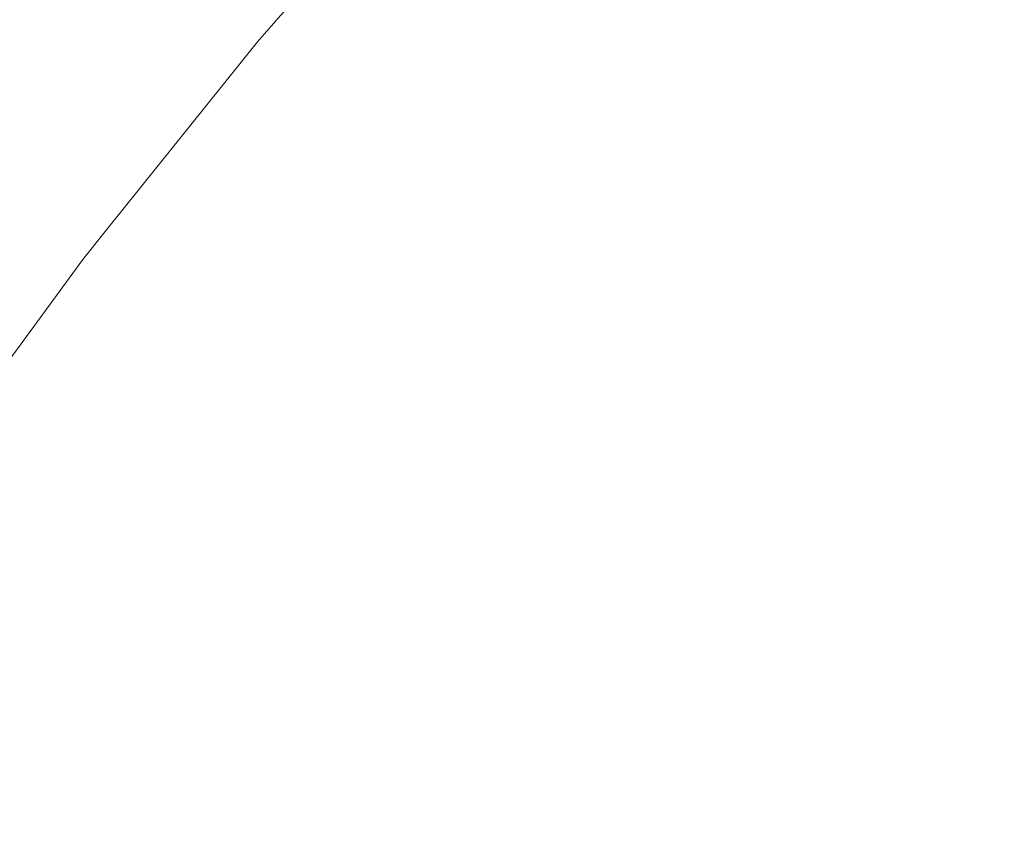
# Model space of a CAD drawing. Header units: centimetres. Extents: x -26 to 27.3, y 37.2 to 39.
# Tile 54 of 256: x -25.9401 to -25.9246, y 38.952 to 38.9647. Entities that reach past the tile are written whole.
import ezdxf

# ---------------------------------------------------------------- set-up
doc = ezdxf.new("R2010")
doc.units = ezdxf.units.CM
doc.header["$LTSCALE"] = 2.54
doc.layers.add('Lucido design-1', color=7, linetype='Continuous')

# ---------------------------------------------------------------- blocks, each defined once
blk = doc.blocks.new('Gruppo-6-1')
at = {"color": 7, "linetype": 'Continuous', "lineweight": 9}
for points, invisible_edges in [([(-25.92967, 38.964196, -349.35101), (-25.926808, 38.967186, -349.35101), (-25.927683, 38.968062, -349.354995), (-25.930582, 38.965033, -349.354995)], 15), ([(-25.92967, 38.964196, -373.317773), (-25.926808, 38.967186, -373.317773), (-25.927683, 38.968062, -373.321758), (-25.930582, 38.965033, -373.321758)], 15), ([(-25.93035, 38.96482, -350.011411), (-25.92746, 38.967838, -350.011411), (-25.926566, 38.966944, -350.015332), (-25.929417, 38.963965, -350.015332)], 15), ([(-25.93035, 38.96482, -373.978174), (-25.92746, 38.967838, -373.978174), (-25.926566, 38.966944, -373.982095), (-25.929417, 38.963965, -373.982095)], 15), ([(-25.923481, 38.963859, -349.339392), (-25.920639, 38.966579, -349.339392), (-25.921809, 38.967855, -349.343202), (-25.924705, 38.965083, -349.343202)], 15), ([(-25.923481, 38.963859, -373.306155), (-25.920639, 38.966579, -373.306155), (-25.921809, 38.967855, -373.309965), (-25.924705, 38.965083, -373.309965)], 15), ([(-25.936302, 38.96436, -349.379592), (-25.933427, 38.967639, -349.379592), (-25.933461, 38.967671, -349.382667), (-25.936049, 38.964721, -349.382667)], 11), ([(-25.936302, 38.96436, -373.346355), (-25.933427, 38.967639, -373.346355), (-25.933461, 38.967671, -373.34943), (-25.936049, 38.964721, -373.34943)], 11), ([(-25.936138, 38.964223, -349.375446), (-25.933269, 38.967495, -349.375446), (-25.933427, 38.967639, -349.379592), (-25.936302, 38.96436, -349.379592)], 15), ([(-25.936138, 38.964223, -373.342209), (-25.933269, 38.967495, -373.342209), (-25.933427, 38.967639, -373.346355), (-25.936302, 38.96436, -373.346355)], 15), ([(-25.936049, 38.964721, -349.982667), (-25.933461, 38.967671, -349.982667), (-25.933391, 38.967607, -349.987027), (-25.936265, 38.96433, -349.987027)], 14), ([(-25.936049, 38.964721, -373.94943), (-25.933461, 38.967671, -373.94943), (-25.933391, 38.967607, -373.95379), (-25.936265, 38.96433, -373.95379)], 14), ([(-25.936265, 38.96433, -349.987027), (-25.933391, 38.967607, -349.987027), (-25.933195, 38.967427, -349.991159), (-25.936061, 38.964159, -349.991159)], 15), ([(-25.936265, 38.96433, -373.95379), (-25.933391, 38.967607, -373.95379), (-25.933195, 38.967427, -373.957922), (-25.936061, 38.964159, -373.957922)], 15), ([(-25.933461, 38.967671, -349.982667), (-25.936049, 38.964721, -349.982667), (-25.936049, 38.964721, -349.382667), (-25.933461, 38.967671, -349.382667)], 10), ([(-25.933461, 38.967671, -373.94943), (-25.936049, 38.964721, -373.94943), (-25.936049, 38.964721, -373.34943), (-25.933461, 38.967671, -373.34943)], 10), ([(-25.935843, 38.963975, -349.37131), (-25.932984, 38.967234, -349.37131), (-25.933269, 38.967495, -349.375446), (-25.936138, 38.964223, -349.375446)], 15), ([(-25.935843, 38.963975, -373.338073), (-25.932984, 38.967234, -373.338073), (-25.933269, 38.967495, -373.342209), (-25.936138, 38.964223, -373.342209)], 15), ([(-25.936061, 38.964159, -349.991159), (-25.933195, 38.967427, -349.991159), (-25.932873, 38.967132, -349.995273), (-25.935727, 38.963878, -349.995273)], 15), ([(-25.936061, 38.964159, -373.957922), (-25.933195, 38.967427, -373.957922), (-25.932873, 38.967132, -373.962036), (-25.935727, 38.963878, -373.962036)], 15), ([(-25.935415, 38.963616, -349.367189), (-25.932573, 38.966857, -349.367189), (-25.932984, 38.967234, -349.37131), (-25.935843, 38.963975, -349.37131)], 15), ([(-25.935415, 38.963616, -373.333952), (-25.932573, 38.966857, -373.333952), (-25.932984, 38.967234, -373.338073), (-25.935843, 38.963975, -373.338073)], 15), ([(-25.935727, 38.963878, -349.995273), (-25.932873, 38.967132, -349.995273), (-25.932427, 38.966723, -349.999363), (-25.935263, 38.963489, -349.999363)], 15), ([(-25.935727, 38.963878, -373.962036), (-25.932873, 38.967132, -373.962036), (-25.932427, 38.966723, -373.966126), (-25.935263, 38.963489, -373.966126)], 15), ([(-25.928634, 38.963248, -349.347077), (-25.925814, 38.966193, -349.347077), (-25.926808, 38.967186, -349.35101), (-25.92967, 38.964196, -349.35101)], 15), ([(-25.928634, 38.963248, -373.31384), (-25.925814, 38.966193, -373.31384), (-25.926808, 38.967186, -373.317773), (-25.92967, 38.964196, -373.317773)], 15), ([(-25.929417, 38.963965, -350.015332), (-25.926566, 38.966944, -350.015332), (-25.925558, 38.965937, -350.019194), (-25.928367, 38.963003, -350.019194)], 15), ([(-25.929417, 38.963965, -373.982095), (-25.926566, 38.966944, -373.982095), (-25.925558, 38.965937, -373.985957), (-25.928367, 38.963003, -373.985957)], 15), ([(-25.934856, 38.963147, -349.363092), (-25.932035, 38.966364, -349.363092), (-25.932573, 38.966857, -349.367189), (-25.935415, 38.963616, -349.367189)], 15), ([(-25.934856, 38.963147, -373.329855), (-25.932035, 38.966364, -373.329855), (-25.932573, 38.966857, -373.333952), (-25.935415, 38.963616, -373.333952)], 15), ([(-25.935263, 38.963489, -349.999363), (-25.932427, 38.966723, -349.999363), (-25.931856, 38.9662, -350.00342), (-25.93467, 38.962991, -350.00342)], 15), ([(-25.935263, 38.963489, -373.966126), (-25.932427, 38.966723, -373.966126), (-25.931856, 38.9662, -373.970183), (-25.93467, 38.962991, -373.970183)], 15), ([(-25.934166, 38.962569, -349.359025), (-25.931371, 38.965756, -349.359025), (-25.932035, 38.966364, -349.363092), (-25.934856, 38.963147, -349.363092)], 15), ([(-25.934166, 38.962569, -373.325788), (-25.931371, 38.965756, -373.325788), (-25.932035, 38.966364, -373.329855), (-25.934856, 38.963147, -373.329855)], 15), ([(-25.93467, 38.962991, -350.00342), (-25.931856, 38.9662, -350.00342), (-25.931164, 38.965565, -350.007438), (-25.933951, 38.962387, -350.007438)], 15), ([(-25.93467, 38.962991, -373.970183), (-25.931856, 38.9662, -373.970183), (-25.931164, 38.965565, -373.974201), (-25.933951, 38.962387, -373.974201)], 15), ([(-25.927477, 38.962187, -349.343202), (-25.924705, 38.965083, -349.343202), (-25.925814, 38.966193, -349.347077), (-25.928634, 38.963248, -349.347077)], 15), ([(-25.927477, 38.962187, -373.309965), (-25.924705, 38.965083, -373.309965), (-25.925814, 38.966193, -373.31384), (-25.928634, 38.963248, -373.31384)], 15), ([(-25.928367, 38.963003, -350.019194), (-25.925558, 38.965937, -350.019194), (-25.924441, 38.964819, -350.02299), (-25.927202, 38.961935, -350.02299)], 15), ([(-25.928367, 38.963003, -373.985957), (-25.925558, 38.965937, -373.985957), (-25.924441, 38.964819, -373.989753), (-25.927202, 38.961935, -373.989753)], 15), ([(-25.933347, 38.961881, -349.354995), (-25.930582, 38.965033, -349.354995), (-25.931371, 38.965756, -349.359025), (-25.934166, 38.962569, -349.359025)], 15), ([(-25.933347, 38.961881, -373.321758), (-25.930582, 38.965033, -373.321758), (-25.931371, 38.965756, -373.325788), (-25.934166, 38.962569, -373.325788)], 15), ([(-25.933951, 38.962387, -350.007438), (-25.931164, 38.965565, -350.007438), (-25.93035, 38.96482, -350.011411), (-25.933105, 38.961678, -350.011411)], 15), ([(-25.933951, 38.962387, -373.974201), (-25.931164, 38.965565, -373.974201), (-25.93035, 38.96482, -373.978174), (-25.933105, 38.961678, -373.978174)], 15), ([(-25.932398, 38.961085, -349.35101), (-25.92967, 38.964196, -349.35101), (-25.930582, 38.965033, -349.354995), (-25.933347, 38.961881, -349.354995)], 15), ([(-25.932398, 38.961085, -373.317773), (-25.92967, 38.964196, -373.317773), (-25.930582, 38.965033, -373.321758), (-25.933347, 38.961881, -373.321758)], 15), ([(-25.9262, 38.961018, -349.339392), (-25.923481, 38.963859, -349.339392), (-25.924705, 38.965083, -349.343202), (-25.927477, 38.962187, -349.343202)], 15), ([(-25.9262, 38.961018, -373.306155), (-25.923481, 38.963859, -373.306155), (-25.924705, 38.965083, -373.309965), (-25.927477, 38.962187, -373.309965)], 15), ([(-25.933105, 38.961678, -350.011411), (-25.93035, 38.96482, -350.011411), (-25.929417, 38.963965, -350.015332), (-25.932136, 38.960865, -350.015332)], 15), ([(-25.933105, 38.961678, -373.978174), (-25.93035, 38.96482, -373.978174), (-25.929417, 38.963965, -373.982095), (-25.932136, 38.960865, -373.982095)], 15), ([(-25.927202, 38.961935, -350.02299), (-25.924441, 38.964819, -350.02299), (-25.923215, 38.963593, -350.026716), (-25.925923, 38.960764, -350.026716)], 15), ([(-25.927202, 38.961935, -373.989753), (-25.924441, 38.964819, -373.989753), (-25.923215, 38.963593, -373.993479), (-25.925923, 38.960764, -373.993479)], 15), ([(-25.936049, 38.964721, -349.382667), (-25.936338, 38.964391, -349.382667), (-25.936302, 38.96436, -349.379592)], 10), ([(-25.936338, 38.964391, -349.382667), (-25.936049, 38.964721, -349.382667), (-25.936049, 38.964721, -349.982667), (-25.936338, 38.964391, -349.982667)], 10), ([(-25.936265, 38.96433, -349.987027), (-25.936338, 38.964391, -349.982667), (-25.936049, 38.964721, -349.982667)], 9), ([(-25.936049, 38.964721, -373.34943), (-25.936338, 38.964391, -373.34943), (-25.936302, 38.96436, -373.346355)], 10), ([(-25.936338, 38.964391, -373.34943), (-25.936049, 38.964721, -373.34943), (-25.936049, 38.964721, -373.94943), (-25.936338, 38.964391, -373.94943)], 10), ([(-25.936265, 38.96433, -373.95379), (-25.936338, 38.964391, -373.94943), (-25.936049, 38.964721, -373.94943)], 9), ([(-25.939032, 38.960959, -349.379592), (-25.936302, 38.96436, -349.379592), (-25.936338, 38.964391, -349.382667), (-25.938698, 38.96145, -349.382667)], 11), ([(-25.939032, 38.960959, -373.346355), (-25.936302, 38.96436, -373.346355), (-25.936338, 38.964391, -373.34943), (-25.938698, 38.96145, -373.34943)], 11), ([(-25.938862, 38.960829, -349.375446), (-25.936138, 38.964223, -349.375446), (-25.936302, 38.96436, -349.379592), (-25.939032, 38.960959, -349.379592)], 15), ([(-25.938862, 38.960829, -373.342209), (-25.936138, 38.964223, -373.342209), (-25.936302, 38.96436, -373.346355), (-25.939032, 38.960959, -373.346355)], 15), ([(-25.938698, 38.96145, -349.982667), (-25.936338, 38.964391, -349.982667), (-25.936265, 38.96433, -349.987027), (-25.938994, 38.96093, -349.987027)], 14), ([(-25.938698, 38.96145, -373.94943), (-25.936338, 38.964391, -373.94943), (-25.936265, 38.96433, -373.95379), (-25.938994, 38.96093, -373.95379)], 14), ([(-25.938994, 38.96093, -349.987027), (-25.936265, 38.96433, -349.987027), (-25.936061, 38.964159, -349.991159), (-25.938782, 38.960768, -349.991159)], 15), ([(-25.938994, 38.96093, -373.95379), (-25.936265, 38.96433, -373.95379), (-25.936061, 38.964159, -373.957922), (-25.938782, 38.960768, -373.957922)], 15), ([(-25.936338, 38.964391, -349.982667), (-25.938698, 38.96145, -349.982667), (-25.938698, 38.96145, -349.382667), (-25.936338, 38.964391, -349.382667)], 10), ([(-25.936338, 38.964391, -373.94943), (-25.938698, 38.96145, -373.94943), (-25.938698, 38.96145, -373.34943), (-25.936338, 38.964391, -373.34943)], 10), ([(-25.938556, 38.960594, -349.37131), (-25.935843, 38.963975, -349.37131), (-25.936138, 38.964223, -349.375446), (-25.938862, 38.960829, -349.375446)], 15), ([(-25.938556, 38.960594, -373.338073), (-25.935843, 38.963975, -373.338073), (-25.936138, 38.964223, -373.342209), (-25.938862, 38.960829, -373.342209)], 15), ([(-25.931322, 38.960182, -349.347077), (-25.928634, 38.963248, -349.347077), (-25.92967, 38.964196, -349.35101), (-25.932398, 38.961085, -349.35101)], 15), ([(-25.931322, 38.960182, -373.31384), (-25.928634, 38.963248, -373.31384), (-25.92967, 38.964196, -373.317773), (-25.932398, 38.961085, -373.317773)], 15), ([(-25.938782, 38.960768, -349.991159), (-25.936061, 38.964159, -349.991159), (-25.935727, 38.963878, -349.995273), (-25.938436, 38.960502, -349.995273)], 15), ([(-25.938782, 38.960768, -373.957922), (-25.936061, 38.964159, -373.957922), (-25.935727, 38.963878, -373.962036), (-25.938436, 38.960502, -373.962036)], 15), ([(-25.938113, 38.960255, -349.367189), (-25.935415, 38.963616, -349.367189), (-25.935843, 38.963975, -349.37131), (-25.938556, 38.960594, -349.37131)], 15), ([(-25.938113, 38.960255, -373.333952), (-25.935415, 38.963616, -373.333952), (-25.935843, 38.963975, -373.338073), (-25.938556, 38.960594, -373.338073)], 15), ([(-25.938436, 38.960502, -349.995273), (-25.935727, 38.963878, -349.995273), (-25.935263, 38.963489, -349.999363), (-25.937955, 38.960134, -349.999363)], 15), ([(-25.938436, 38.960502, -373.962036), (-25.935727, 38.963878, -373.962036), (-25.935263, 38.963489, -373.966126), (-25.937955, 38.960134, -373.966126)], 15), ([(-25.932136, 38.960865, -350.015332), (-25.929417, 38.963965, -350.015332), (-25.928367, 38.963003, -350.019194), (-25.931045, 38.959949, -350.019194)], 15), ([(-25.932136, 38.960865, -373.982095), (-25.929417, 38.963965, -373.982095), (-25.928367, 38.963003, -373.985957), (-25.931045, 38.959949, -373.985957)], 15), ([(-25.924806, 38.95974, -349.335655), (-25.922143, 38.962522, -349.335655), (-25.923481, 38.963859, -349.339392), (-25.9262, 38.961018, -349.339392)], 15), ([(-25.924806, 38.95974, -373.302418), (-25.922143, 38.962522, -373.302418), (-25.923481, 38.963859, -373.306155), (-25.9262, 38.961018, -373.306155)], 15), ([(-25.937534, 38.95981, -349.363092), (-25.934856, 38.963147, -349.363092), (-25.935415, 38.963616, -349.367189), (-25.938113, 38.960255, -349.367189)], 15), ([(-25.937534, 38.95981, -373.329855), (-25.934856, 38.963147, -373.329855), (-25.935415, 38.963616, -373.333952), (-25.938113, 38.960255, -373.333952)], 15), ([(-25.925923, 38.960764, -350.026716), (-25.923215, 38.963593, -350.026716), (-25.921883, 38.962261, -350.030363), (-25.924535, 38.959491, -350.030363)], 15), ([(-25.925923, 38.960764, -373.993479), (-25.923215, 38.963593, -373.993479), (-25.921883, 38.962261, -373.997126), (-25.924535, 38.959491, -373.997126)], 15), ([(-25.937955, 38.960134, -349.999363), (-25.935263, 38.963489, -349.999363), (-25.93467, 38.962991, -350.00342), (-25.937342, 38.959663, -350.00342)], 15), ([(-25.937955, 38.960134, -373.966126), (-25.935263, 38.963489, -373.966126), (-25.93467, 38.962991, -373.970183), (-25.937342, 38.959663, -373.970183)], 15), ([(-25.93012, 38.959173, -349.343202), (-25.927477, 38.962187, -349.343202), (-25.928634, 38.963248, -349.347077), (-25.931322, 38.960182, -349.347077)], 15), ([(-25.93012, 38.959173, -373.309965), (-25.927477, 38.962187, -373.309965), (-25.928634, 38.963248, -373.31384), (-25.931322, 38.960182, -373.31384)], 15), ([(-25.93682, 38.959262, -349.359025), (-25.934166, 38.962569, -349.359025), (-25.934856, 38.963147, -349.363092), (-25.937534, 38.95981, -349.363092)], 15), ([(-25.93682, 38.959262, -373.325788), (-25.934166, 38.962569, -373.325788), (-25.934856, 38.963147, -373.329855), (-25.937534, 38.95981, -373.329855)], 15), ([(-25.937342, 38.959663, -350.00342), (-25.93467, 38.962991, -350.00342), (-25.933951, 38.962387, -350.007438), (-25.936596, 38.959091, -350.007438)], 15), ([(-25.937342, 38.959663, -373.970183), (-25.93467, 38.962991, -373.970183), (-25.933951, 38.962387, -373.974201), (-25.936596, 38.959091, -373.974201)], 15), ([(-25.931045, 38.959949, -350.019194), (-25.928367, 38.963003, -350.019194), (-25.927202, 38.961935, -350.02299), (-25.929834, 38.958933, -350.02299)], 15), ([(-25.931045, 38.959949, -373.985957), (-25.928367, 38.963003, -373.985957), (-25.927202, 38.961935, -373.989753), (-25.929834, 38.958933, -373.989753)], 15), ([(-25.935971, 38.958611, -349.354995), (-25.933347, 38.961881, -349.354995), (-25.934166, 38.962569, -349.359025), (-25.93682, 38.959262, -349.359025)], 15), ([(-25.935971, 38.958611, -373.321758), (-25.933347, 38.961881, -373.321758), (-25.934166, 38.962569, -373.325788), (-25.93682, 38.959262, -373.325788)], 15), ([(-25.923296, 38.958356, -349.331997), (-25.920695, 38.961073, -349.331997), (-25.922143, 38.962522, -349.335655), (-25.924806, 38.95974, -349.335655)], 15), ([(-25.923296, 38.958356, -373.29876), (-25.920695, 38.961073, -373.29876), (-25.922143, 38.962522, -373.302418), (-25.924806, 38.95974, -373.302418)], 15), ([(-25.936596, 38.959091, -350.007438), (-25.933951, 38.962387, -350.007438), (-25.933105, 38.961678, -350.011411), (-25.935721, 38.958419, -350.011411)], 15), ([(-25.936596, 38.959091, -373.974201), (-25.933951, 38.962387, -373.974201), (-25.933105, 38.961678, -373.978174), (-25.935721, 38.958419, -373.978174)], 15), ([(-25.928794, 38.95806, -349.339392), (-25.9262, 38.961018, -349.339392), (-25.927477, 38.962187, -349.343202), (-25.93012, 38.959173, -349.343202)], 15), ([(-25.928794, 38.95806, -373.306155), (-25.9262, 38.961018, -373.306155), (-25.927477, 38.962187, -373.309965), (-25.93012, 38.959173, -373.309965)], 15), ([(-25.934989, 38.957857, -349.35101), (-25.932398, 38.961085, -349.35101), (-25.933347, 38.961881, -349.354995), (-25.935971, 38.958611, -349.354995)], 15), ([(-25.934989, 38.957857, -373.317773), (-25.932398, 38.961085, -373.317773), (-25.933347, 38.961881, -373.321758), (-25.935971, 38.958611, -373.321758)], 15), ([(-25.929834, 38.958933, -350.02299), (-25.927202, 38.961935, -350.02299), (-25.925923, 38.960764, -350.026716), (-25.928506, 38.957819, -350.026716)], 15), ([(-25.929834, 38.958933, -373.989753), (-25.927202, 38.961935, -373.989753), (-25.925923, 38.960764, -373.993479), (-25.928506, 38.957819, -373.993479)], 15), ([(-25.935721, 38.958419, -350.011411), (-25.933105, 38.961678, -350.011411), (-25.932136, 38.960865, -350.015332), (-25.934717, 38.957649, -350.015332)], 15), ([(-25.935721, 38.958419, -373.978174), (-25.933105, 38.961678, -373.978174), (-25.932136, 38.960865, -373.982095), (-25.934717, 38.957649, -373.982095)], 15), ([(-25.938698, 38.96145, -349.382667), (-25.939069, 38.960988, -349.382667), (-25.939032, 38.960959, -349.379592)], 10), ([(-25.939069, 38.960988, -349.382667), (-25.938698, 38.96145, -349.382667), (-25.938698, 38.96145, -349.982667), (-25.939069, 38.960988, -349.982667)], 10), ([(-25.938994, 38.96093, -349.987027), (-25.939069, 38.960988, -349.982667), (-25.938698, 38.96145, -349.982667)], 9), ([(-25.938698, 38.96145, -373.34943), (-25.939069, 38.960988, -373.34943), (-25.939032, 38.960959, -373.346355)], 10), ([(-25.939069, 38.960988, -373.34943), (-25.938698, 38.96145, -373.34943), (-25.938698, 38.96145, -373.94943), (-25.939069, 38.960988, -373.94943)], 10), ([(-25.938994, 38.96093, -373.95379), (-25.939069, 38.960988, -373.94943), (-25.938698, 38.96145, -373.94943)], 9), ([(-25.933874, 38.957002, -349.347077), (-25.931322, 38.960182, -349.347077), (-25.932398, 38.961085, -349.35101), (-25.934989, 38.957857, -349.35101)], 15), ([(-25.933874, 38.957002, -373.31384), (-25.931322, 38.960182, -373.31384), (-25.932398, 38.961085, -373.317773), (-25.934989, 38.957857, -373.317773)], 15), ([(-25.940051, 38.959649, -349.382667), (-25.941649, 38.95747, -349.382667), (-25.94161, 38.957443, -349.379592), (-25.939032, 38.960959, -349.379592)], 14), ([(-25.940051, 38.959649, -373.34943), (-25.941649, 38.95747, -373.34943), (-25.94161, 38.957443, -373.346355), (-25.939032, 38.960959, -373.346355)], 14), ([(-25.938994, 38.96093, -349.987027), (-25.941571, 38.957415, -349.987027), (-25.941649, 38.95747, -349.982667), (-25.940051, 38.959649, -349.982667)], 11), ([(-25.938994, 38.96093, -373.95379), (-25.941571, 38.957415, -373.95379), (-25.941649, 38.95747, -373.94943), (-25.940051, 38.959649, -373.94943)], 11), ([(-25.941435, 38.95732, -349.375446), (-25.938862, 38.960829, -349.375446), (-25.939032, 38.960959, -349.379592), (-25.94161, 38.957443, -349.379592)], 15), ([(-25.941435, 38.95732, -373.342209), (-25.938862, 38.960829, -373.342209), (-25.939032, 38.960959, -373.346355), (-25.94161, 38.957443, -373.346355)], 15), ([(-25.941571, 38.957415, -349.987027), (-25.938994, 38.96093, -349.987027), (-25.938782, 38.960768, -349.991159), (-25.941353, 38.957262, -349.991159)], 15), ([(-25.941571, 38.957415, -373.95379), (-25.938994, 38.96093, -373.95379), (-25.938782, 38.960768, -373.957922), (-25.941353, 38.957262, -373.957922)], 15), ([(-25.939032, 38.960959, -349.379592), (-25.939069, 38.960988, -349.382667), (-25.940051, 38.959649, -349.382667)], 9), ([(-25.939069, 38.960988, -349.982667), (-25.940051, 38.959649, -349.982667), (-25.940051, 38.959649, -349.382667), (-25.939069, 38.960988, -349.382667)], 10), ([(-25.940051, 38.959649, -349.982667), (-25.939069, 38.960988, -349.982667), (-25.938994, 38.96093, -349.987027)], 10), ([(-25.939032, 38.960959, -373.346355), (-25.939069, 38.960988, -373.34943), (-25.940051, 38.959649, -373.34943)], 9), ([(-25.939069, 38.960988, -373.94943), (-25.940051, 38.959649, -373.94943), (-25.940051, 38.959649, -373.34943), (-25.939069, 38.960988, -373.34943)], 10), ([(-25.940051, 38.959649, -373.94943), (-25.939069, 38.960988, -373.94943), (-25.938994, 38.96093, -373.95379)], 10), ([(-25.927345, 38.956845, -349.335655), (-25.924806, 38.95974, -349.335655), (-25.9262, 38.961018, -349.339392), (-25.928794, 38.95806, -349.339392)], 15), ([(-25.927345, 38.956845, -373.302418), (-25.924806, 38.95974, -373.302418), (-25.9262, 38.961018, -373.306155), (-25.928794, 38.95806, -373.306155)], 15), ([(-25.941119, 38.957099, -349.37131), (-25.938556, 38.960594, -349.37131), (-25.938862, 38.960829, -349.375446), (-25.941435, 38.95732, -349.375446)], 15), ([(-25.941119, 38.957099, -373.338073), (-25.938556, 38.960594, -373.338073), (-25.938862, 38.960829, -373.342209), (-25.941435, 38.95732, -373.342209)], 15), ([(-25.934717, 38.957649, -350.015332), (-25.932136, 38.960865, -350.015332), (-25.931045, 38.959949, -350.019194), (-25.933587, 38.956782, -350.019194)], 15), ([(-25.934717, 38.957649, -373.982095), (-25.932136, 38.960865, -373.982095), (-25.931045, 38.959949, -373.985957), (-25.933587, 38.956782, -373.985957)], 15), ([(-25.941353, 38.957262, -349.991159), (-25.938782, 38.960768, -349.991159), (-25.938436, 38.960502, -349.995273), (-25.940995, 38.957012, -349.995273)], 15), ([(-25.941353, 38.957262, -373.957922), (-25.938782, 38.960768, -373.957922), (-25.938436, 38.960502, -373.962036), (-25.940995, 38.957012, -373.962036)], 15), ([(-25.928506, 38.957819, -350.026716), (-25.925923, 38.960764, -350.026716), (-25.924535, 38.959491, -350.030363), (-25.927063, 38.956608, -350.030363)], 15), ([(-25.928506, 38.957819, -373.993479), (-25.925923, 38.960764, -373.993479), (-25.924535, 38.959491, -373.997126), (-25.927063, 38.956608, -373.997126)], 15), ([(-25.940662, 38.956778, -349.367189), (-25.938113, 38.960255, -349.367189), (-25.938556, 38.960594, -349.37131), (-25.941119, 38.957099, -349.37131)], 15), ([(-25.940662, 38.956778, -373.333952), (-25.938113, 38.960255, -373.333952), (-25.938556, 38.960594, -373.338073), (-25.941119, 38.957099, -373.338073)], 15), ([(-25.940995, 38.957012, -349.995273), (-25.938436, 38.960502, -349.995273), (-25.937955, 38.960134, -349.999363), (-25.940499, 38.956665, -349.999363)], 15), ([(-25.940995, 38.957012, -373.962036), (-25.938436, 38.960502, -373.962036), (-25.937955, 38.960134, -373.966126), (-25.940499, 38.956665, -373.966126)], 15), ([(-25.940064, 38.95636, -349.363092), (-25.937534, 38.95981, -349.363092), (-25.938113, 38.960255, -349.367189), (-25.940662, 38.956778, -349.367189)], 15), ([(-25.940064, 38.95636, -373.329855), (-25.937534, 38.95981, -373.329855), (-25.938113, 38.960255, -373.333952), (-25.940662, 38.956778, -373.333952)], 15), ([(-25.93263, 38.956047, -349.343202), (-25.93012, 38.959173, -349.343202), (-25.931322, 38.960182, -349.347077), (-25.933874, 38.957002, -349.347077)], 15), ([(-25.93263, 38.956047, -373.309965), (-25.93012, 38.959173, -373.309965), (-25.931322, 38.960182, -373.31384), (-25.933874, 38.957002, -373.31384)], 15), ([(-25.940499, 38.956665, -349.999363), (-25.937955, 38.960134, -349.999363), (-25.937342, 38.959663, -350.00342), (-25.939865, 38.956221, -350.00342)], 15), ([(-25.940499, 38.956665, -373.966126), (-25.937955, 38.960134, -373.966126), (-25.937342, 38.959663, -373.970183), (-25.939865, 38.956221, -373.970183)], 15), ([(-25.933587, 38.956782, -350.019194), (-25.931045, 38.959949, -350.019194), (-25.929834, 38.958933, -350.02299), (-25.932333, 38.955819, -350.02299)], 15), ([(-25.933587, 38.956782, -373.985957), (-25.931045, 38.959949, -373.985957), (-25.929834, 38.958933, -373.989753), (-25.932333, 38.955819, -373.989753)], 15), ([(-25.939327, 38.955844, -349.359025), (-25.93682, 38.959262, -349.359025), (-25.937534, 38.95981, -349.363092), (-25.940064, 38.95636, -349.363092)], 15), ([(-25.939327, 38.955844, -373.325788), (-25.93682, 38.959262, -373.325788), (-25.937534, 38.95981, -373.329855), (-25.940064, 38.95636, -373.329855)], 15), ([(-25.925776, 38.955528, -349.331997), (-25.923296, 38.958356, -349.331997), (-25.924806, 38.95974, -349.335655), (-25.927345, 38.956845, -349.335655)], 15), ([(-25.925776, 38.955528, -373.29876), (-25.923296, 38.958356, -373.29876), (-25.924806, 38.95974, -373.302418), (-25.927345, 38.956845, -373.302418)], 15), ([(-25.941649, 38.95747, -349.382667), (-25.940051, 38.959649, -349.382667), (-25.940051, 38.959649, -349.982667), (-25.941649, 38.95747, -349.982667)], 10), ([(-25.941649, 38.95747, -373.34943), (-25.940051, 38.959649, -373.34943), (-25.940051, 38.959649, -373.94943), (-25.941649, 38.95747, -373.94943)], 10), ([(-25.939865, 38.956221, -350.00342), (-25.937342, 38.959663, -350.00342), (-25.936596, 38.959091, -350.007438), (-25.939096, 38.955682, -350.007438)], 15), ([(-25.939865, 38.956221, -373.970183), (-25.937342, 38.959663, -373.970183), (-25.936596, 38.959091, -373.974201), (-25.939096, 38.955682, -373.974201)], 15), ([(-25.927063, 38.956608, -350.030363), (-25.924535, 38.959491, -350.030363), (-25.923038, 38.95812, -350.033928), (-25.925508, 38.955303, -350.033928)], 15), ([(-25.927063, 38.956608, -373.997126), (-25.924535, 38.959491, -373.997126), (-25.923038, 38.95812, -374.000691), (-25.925508, 38.955303, -374.000691)], 15), ([(-25.93845, 38.95523, -349.354995), (-25.935971, 38.958611, -349.354995), (-25.93682, 38.959262, -349.359025), (-25.939327, 38.955844, -349.359025)], 15), ([(-25.93845, 38.95523, -373.321758), (-25.935971, 38.958611, -373.321758), (-25.93682, 38.959262, -373.325788), (-25.939327, 38.955844, -373.325788)], 15), ([(-25.939096, 38.955682, -350.007438), (-25.936596, 38.959091, -350.007438), (-25.935721, 38.958419, -350.011411), (-25.938192, 38.955049, -350.011411)], 15), ([(-25.939096, 38.955682, -373.974201), (-25.936596, 38.959091, -373.974201), (-25.935721, 38.958419, -373.978174), (-25.938192, 38.955049, -373.978174)], 15), ([(-25.931256, 38.954993, -349.339392), (-25.928794, 38.95806, -349.339392), (-25.93012, 38.959173, -349.343202), (-25.93263, 38.956047, -349.343202)], 15), ([(-25.931256, 38.954993, -373.306155), (-25.928794, 38.95806, -373.306155), (-25.93012, 38.959173, -373.309965), (-25.93263, 38.956047, -373.309965)], 15), ([(-25.932333, 38.955819, -350.02299), (-25.929834, 38.958933, -350.02299), (-25.928506, 38.957819, -350.026716), (-25.930958, 38.954764, -350.026716)], 15), ([(-25.932333, 38.955819, -373.989753), (-25.929834, 38.958933, -373.989753), (-25.928506, 38.957819, -373.993479), (-25.930958, 38.954764, -373.993479)], 15), ([(-25.937436, 38.95452, -349.35101), (-25.934989, 38.957857, -349.35101), (-25.935971, 38.958611, -349.354995), (-25.93845, 38.95523, -349.354995)], 15), ([(-25.937436, 38.95452, -373.317773), (-25.934989, 38.957857, -373.317773), (-25.935971, 38.958611, -373.321758), (-25.93845, 38.95523, -373.321758)], 15), ([(-25.938192, 38.955049, -350.011411), (-25.935721, 38.958419, -350.011411), (-25.934717, 38.957649, -350.015332), (-25.937155, 38.954323, -350.015332)], 15), ([(-25.938192, 38.955049, -373.978174), (-25.935721, 38.958419, -373.978174), (-25.934717, 38.957649, -373.982095), (-25.937155, 38.954323, -373.982095)], 15), ([(-25.92409, 38.954113, -349.328425), (-25.921673, 38.956869, -349.328425), (-25.923296, 38.958356, -349.331997), (-25.925776, 38.955528, -349.331997)], 15), ([(-25.92409, 38.954113, -373.295188), (-25.921673, 38.956869, -373.295188), (-25.923296, 38.958356, -373.29876), (-25.925776, 38.955528, -373.29876)], 15), ([(-25.929755, 38.953842, -349.335655), (-25.927345, 38.956845, -349.335655), (-25.928794, 38.95806, -349.339392), (-25.931256, 38.954993, -349.339392)], 15), ([(-25.929755, 38.953842, -373.302418), (-25.927345, 38.956845, -373.302418), (-25.928794, 38.95806, -373.306155), (-25.931256, 38.954993, -373.306155)], 15), ([(-25.925508, 38.955303, -350.033928), (-25.923038, 38.95812, -350.033928), (-25.921436, 38.956652, -350.037403), (-25.923844, 38.953907, -350.037403)], 15), ([(-25.925508, 38.955303, -374.000691), (-25.923038, 38.95812, -374.000691), (-25.921436, 38.956652, -374.004166), (-25.923844, 38.953907, -374.004166)], 15), ([(-25.936285, 38.953714, -349.347077), (-25.933874, 38.957002, -349.347077), (-25.934989, 38.957857, -349.35101), (-25.937436, 38.95452, -349.35101)], 15), ([(-25.936285, 38.953714, -373.31384), (-25.933874, 38.957002, -373.31384), (-25.934989, 38.957857, -373.317773), (-25.937436, 38.95452, -373.317773)], 15), ([(-25.930958, 38.954764, -350.026716), (-25.928506, 38.957819, -350.026716), (-25.927063, 38.956608, -350.030363), (-25.929463, 38.953617, -350.030363)], 15), ([(-25.930958, 38.954764, -373.993479), (-25.928506, 38.957819, -373.993479), (-25.927063, 38.956608, -373.997126), (-25.929463, 38.953617, -373.997126)], 15), ([(-25.937155, 38.954323, -350.015332), (-25.934717, 38.957649, -350.015332), (-25.933587, 38.956782, -350.019194), (-25.935989, 38.953506, -350.019194)], 15), ([(-25.937155, 38.954323, -373.982095), (-25.934717, 38.957649, -373.982095), (-25.933587, 38.956782, -373.985957), (-25.935989, 38.953506, -373.985957)], 15), ([(-25.935, 38.952814, -349.343202), (-25.93263, 38.956047, -349.343202), (-25.933874, 38.957002, -349.347077), (-25.936285, 38.953714, -349.347077)], 15), ([(-25.935, 38.952814, -373.309965), (-25.93263, 38.956047, -373.309965), (-25.933874, 38.957002, -373.31384), (-25.936285, 38.953714, -373.31384)], 15), ([(-25.935989, 38.953506, -350.019194), (-25.933587, 38.956782, -350.019194), (-25.932333, 38.955819, -350.02299), (-25.934694, 38.9526, -350.02299)], 15), ([(-25.935989, 38.953506, -373.985957), (-25.933587, 38.956782, -373.985957), (-25.932333, 38.955819, -373.989753), (-25.934694, 38.9526, -373.989753)], 15), ([(-25.928131, 38.952595, -349.331997), (-25.925776, 38.955528, -349.331997), (-25.927345, 38.956845, -349.335655), (-25.929755, 38.953842, -349.335655)], 15), ([(-25.928131, 38.952595, -373.29876), (-25.925776, 38.955528, -373.29876), (-25.927345, 38.956845, -373.302418), (-25.929755, 38.953842, -373.302418)], 15), ([(-25.942889, 38.953088, -349.999363), (-25.940499, 38.956665, -349.999363), (-25.939865, 38.956221, -350.00342), (-25.942237, 38.952672, -350.00342)], 15), ([(-25.942889, 38.953088, -373.966126), (-25.940499, 38.956665, -373.966126), (-25.939865, 38.956221, -373.970183), (-25.942237, 38.952672, -373.970183)], 15), ([(-25.929463, 38.953617, -350.030363), (-25.927063, 38.956608, -350.030363), (-25.925508, 38.955303, -350.033928), (-25.927853, 38.952382, -350.033928)], 15), ([(-25.929463, 38.953617, -373.997126), (-25.927063, 38.956608, -373.997126), (-25.925508, 38.955303, -374.000691), (-25.927853, 38.952382, -374.000691)], 15), ([(-25.941682, 38.952319, -349.359025), (-25.939327, 38.955844, -349.359025), (-25.940064, 38.95636, -349.363092), (-25.942441, 38.952803, -349.363092)], 15), ([(-25.941682, 38.952319, -373.325788), (-25.939327, 38.955844, -373.325788), (-25.940064, 38.95636, -373.329855), (-25.942441, 38.952803, -373.329855)], 15), ([(-25.942237, 38.952672, -350.00342), (-25.939865, 38.956221, -350.00342), (-25.939096, 38.955682, -350.007438), (-25.941444, 38.952167, -350.007438)], 15), ([(-25.942237, 38.952672, -373.970183), (-25.939865, 38.956221, -373.970183), (-25.939096, 38.955682, -373.974201), (-25.941444, 38.952167, -373.974201)], 15), ([(-25.933582, 38.951821, -349.339392), (-25.931256, 38.954993, -349.339392), (-25.93263, 38.956047, -349.343202), (-25.935, 38.952814, -349.343202)], 15), ([(-25.933582, 38.951821, -373.306155), (-25.931256, 38.954993, -373.306155), (-25.93263, 38.956047, -373.309965), (-25.935, 38.952814, -373.309965)], 15), ([(-25.94078, 38.951744, -349.354995), (-25.93845, 38.95523, -349.354995), (-25.939327, 38.955844, -349.359025), (-25.941682, 38.952319, -349.359025)], 15), ([(-25.94078, 38.951744, -373.321758), (-25.93845, 38.95523, -373.321758), (-25.939327, 38.955844, -373.325788), (-25.941682, 38.952319, -373.325788)], 15), ([(-25.934694, 38.9526, -350.02299), (-25.932333, 38.955819, -350.02299), (-25.930958, 38.954764, -350.026716), (-25.933274, 38.951605, -350.026716)], 15), ([(-25.934694, 38.9526, -373.989753), (-25.932333, 38.955819, -373.989753), (-25.930958, 38.954764, -373.993479), (-25.933274, 38.951605, -373.993479)], 15), ([(-25.941444, 38.952167, -350.007438), (-25.939096, 38.955682, -350.007438), (-25.938192, 38.955049, -350.011411), (-25.940513, 38.951574, -350.011411)], 15), ([(-25.941444, 38.952167, -373.974201), (-25.939096, 38.955682, -373.974201), (-25.938192, 38.955049, -373.978174), (-25.940513, 38.951574, -373.978174)], 15), ([(-25.926384, 38.951255, -349.328425), (-25.92409, 38.954113, -349.328425), (-25.925776, 38.955528, -349.331997), (-25.928131, 38.952595, -349.331997)], 15), ([(-25.926384, 38.951255, -373.295188), (-25.92409, 38.954113, -373.295188), (-25.925776, 38.955528, -373.29876), (-25.928131, 38.952595, -373.29876)], 15), ([(-25.939735, 38.951079, -349.35101), (-25.937436, 38.95452, -349.35101), (-25.93845, 38.95523, -349.354995), (-25.94078, 38.951744, -349.354995)], 15), ([(-25.939735, 38.951079, -373.317773), (-25.937436, 38.95452, -373.317773), (-25.93845, 38.95523, -373.321758), (-25.94078, 38.951744, -373.321758)], 15), ([(-25.927853, 38.952382, -350.033928), (-25.925508, 38.955303, -350.033928), (-25.923844, 38.953907, -350.037403), (-25.926129, 38.951059, -350.037403)], 15), ([(-25.927853, 38.952382, -374.000691), (-25.925508, 38.955303, -374.000691), (-25.923844, 38.953907, -374.004166), (-25.926129, 38.951059, -374.004166)], 15), ([(-25.940513, 38.951574, -350.011411), (-25.938192, 38.955049, -350.011411), (-25.937155, 38.954323, -350.015332), (-25.939446, 38.950895, -350.015332)], 15), ([(-25.940513, 38.951574, -373.978174), (-25.938192, 38.955049, -373.978174), (-25.937155, 38.954323, -373.982095), (-25.939446, 38.950895, -373.982095)], 15), ([(-25.932032, 38.950736, -349.335655), (-25.929755, 38.953842, -349.335655), (-25.931256, 38.954993, -349.339392), (-25.933582, 38.951821, -349.339392)], 15), ([(-25.932032, 38.950736, -373.302418), (-25.929755, 38.953842, -373.302418), (-25.931256, 38.954993, -373.306155), (-25.933582, 38.951821, -373.306155)], 15), ([(-25.933274, 38.951605, -350.026716), (-25.930958, 38.954764, -350.026716), (-25.929463, 38.953617, -350.030363), (-25.931731, 38.950525, -350.030363)], 15), ([(-25.933274, 38.951605, -373.993479), (-25.930958, 38.954764, -373.993479), (-25.929463, 38.953617, -373.997126), (-25.931731, 38.950525, -373.997126)], 15), ([(-25.938551, 38.950324, -349.347077), (-25.936285, 38.953714, -349.347077), (-25.937436, 38.95452, -349.35101), (-25.939735, 38.951079, -349.35101)], 15), ([(-25.938551, 38.950324, -373.31384), (-25.936285, 38.953714, -373.31384), (-25.937436, 38.95452, -373.317773), (-25.939735, 38.951079, -373.317773)], 15), ([(-25.939446, 38.950895, -350.015332), (-25.937155, 38.954323, -350.015332), (-25.935989, 38.953506, -350.019194), (-25.938245, 38.950129, -350.019194)], 15), ([(-25.939446, 38.950895, -373.982095), (-25.937155, 38.954323, -373.982095), (-25.935989, 38.953506, -373.985957), (-25.938245, 38.950129, -373.985957)], 15), ([(-25.924518, 38.949823, -349.324944), (-25.922288, 38.952601, -349.324944), (-25.92409, 38.954113, -349.328425), (-25.926384, 38.951255, -349.328425)], 15), ([(-25.924518, 38.949823, -373.291708), (-25.922288, 38.952601, -373.291708), (-25.92409, 38.954113, -373.295188), (-25.926384, 38.951255, -373.295188)], 15), ([(-25.930355, 38.949561, -349.331997), (-25.928131, 38.952595, -349.331997), (-25.929755, 38.953842, -349.335655), (-25.932032, 38.950736, -349.335655)], 15), ([(-25.930355, 38.949561, -373.29876), (-25.928131, 38.952595, -373.29876), (-25.929755, 38.953842, -373.302418), (-25.932032, 38.950736, -373.302418)], 15), ([(-25.926129, 38.951059, -350.037403), (-25.923844, 38.953907, -350.037403), (-25.922074, 38.952421, -350.040783), (-25.924296, 38.949652, -350.040783)], 15), ([(-25.926129, 38.951059, -374.004166), (-25.923844, 38.953907, -374.004166), (-25.922074, 38.952421, -374.007546), (-25.924296, 38.949652, -374.007546)], 15), ([(-25.937227, 38.949481, -349.343202), (-25.935, 38.952814, -349.343202), (-25.936285, 38.953714, -349.347077), (-25.938551, 38.950324, -349.347077)], 15), ([(-25.937227, 38.949481, -373.309965), (-25.935, 38.952814, -373.309965), (-25.936285, 38.953714, -373.31384), (-25.938551, 38.950324, -373.31384)], 15), ([(-25.931731, 38.950525, -350.030363), (-25.929463, 38.953617, -350.030363), (-25.927853, 38.952382, -350.033928), (-25.930068, 38.949361, -350.033928)], 15), ([(-25.931731, 38.950525, -373.997126), (-25.929463, 38.953617, -373.997126), (-25.927853, 38.952382, -374.000691), (-25.930068, 38.949361, -374.000691)], 15), ([(-25.938245, 38.950129, -350.019194), (-25.935989, 38.953506, -350.019194), (-25.934694, 38.9526, -350.02299), (-25.936912, 38.94928, -350.02299)], 15), ([(-25.938245, 38.950129, -373.985957), (-25.935989, 38.953506, -373.985957), (-25.934694, 38.9526, -373.989753), (-25.936912, 38.94928, -373.989753)], 15), ([(-25.935767, 38.94855, -349.339392), (-25.933582, 38.951821, -349.339392), (-25.935, 38.952814, -349.343202), (-25.937227, 38.949481, -349.343202)], 15), ([(-25.935767, 38.94855, -373.306155), (-25.933582, 38.951821, -373.306155), (-25.935, 38.952814, -373.309965), (-25.937227, 38.949481, -373.309965)], 15), ([(-25.936912, 38.94928, -350.02299), (-25.934694, 38.9526, -350.02299), (-25.933274, 38.951605, -350.026716), (-25.93545, 38.948348, -350.026716)], 15), ([(-25.936912, 38.94928, -373.989753), (-25.934694, 38.9526, -373.989753), (-25.933274, 38.951605, -373.993479), (-25.93545, 38.948348, -373.993479)], 15), ([(-25.928551, 38.948299, -349.328425), (-25.926384, 38.951255, -349.328425), (-25.928131, 38.952595, -349.331997), (-25.930355, 38.949561, -349.331997)], 15), ([(-25.928551, 38.948299, -373.295188), (-25.926384, 38.951255, -373.295188), (-25.928131, 38.952595, -373.29876), (-25.930355, 38.949561, -373.29876)], 15), ([(-25.930068, 38.949361, -350.033928), (-25.927853, 38.952382, -350.033928), (-25.926129, 38.951059, -350.037403), (-25.928288, 38.948114, -350.037403)], 15), ([(-25.930068, 38.949361, -374.000691), (-25.927853, 38.952382, -374.000691), (-25.926129, 38.951059, -374.004166), (-25.928288, 38.948114, -374.004166)], 15)]:
    blk.add_3dface(points, dxfattribs=dict(at, invisible_edges=invisible_edges))

msp = doc.modelspace()

# ---------------------------------------------------------------- block references
at = {"layer": 'Lucido design-1', "color": 7}
msp.add_blockref('Gruppo-6-1', (0, 0), dxfattribs=at)

doc.saveas('drawing.dxf')
